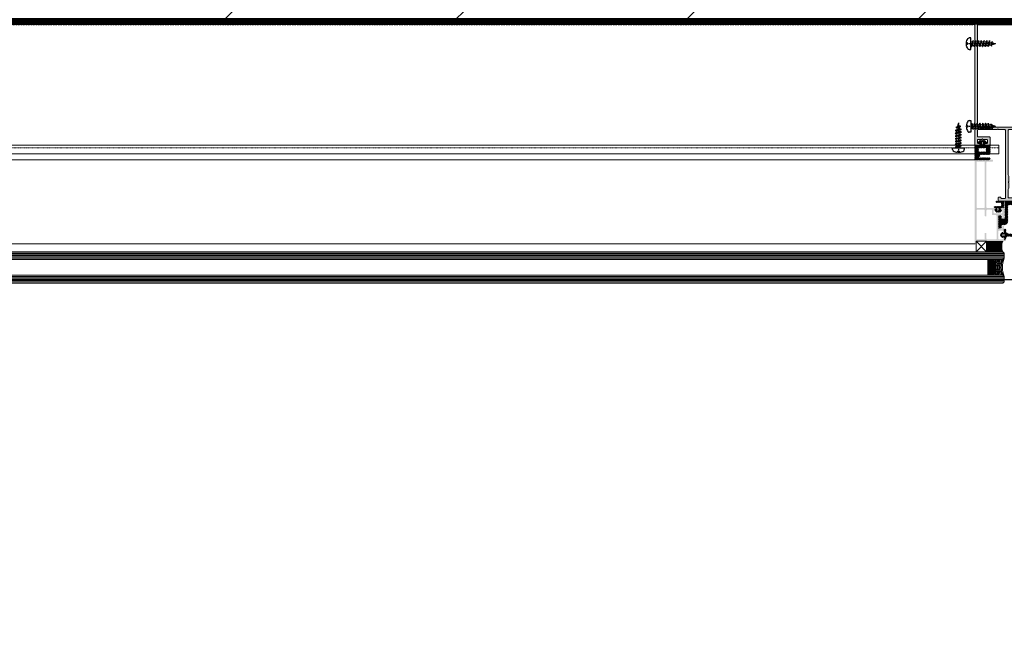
# Model space of a CAD drawing. Header units: millimetres. Extents: x -158258 to 126254, y -16359 to 60195.
# Tile 52 of 173: x -134592 to -133838, y 10223 to 10699. Entities that reach past the tile are written whole.
import ezdxf
from ezdxf.xclip import XClip

# ---------------------------------------------------------------- set-up
doc = ezdxf.new("R2010")
doc.units = ezdxf.units.MM
doc.header["$LTSCALE"] = 0.1
doc.header["$MEASUREMENT"] = 0
doc.header["$XCLIPFRAME"] = 0
doc.linetypes.add('CENTER', pattern=[2, 1.25, -0.25, 0.25, -0.25])
doc.linetypes.add('HIDDEN', pattern=[0.375, 0.25, -0.125])
for name, color, linetype, lineweight in [('01. Aluminium (Main Structure)', 6, 'Continuous', 5), ('3_Hatch', 8, 'Continuous', 0), ('4. Glass', 140, 'Continuous', 15), ('ETECHNO-HVAC-TEXT', 7, 'Continuous', 30), ('S2-flooring plan', 6, 'Continuous', 5)]:
    doc.layers.add(name, color=color, linetype=linetype, lineweight=lineweight)
doc.layers.add('AREA LINE', color=3, linetype='Continuous', plot=False)
for name, color, linetype in [('CENTER LINE', 8, 'CENTER'), ('HARDWARES', 7, 'Continuous'), ('HVAC Existing', 8, 'Continuous')]:
    doc.layers.add(name, color=color, linetype=linetype)
doc.styles.add('ROMANS', font='romans.shx')
pattern_1 = [(45, (-26191.7542, -14950.54475), (-0.441941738, 0.441941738), []), (135, (-26191.7542, -14950.54475), (-0.441941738, -0.441941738), [])]

# ---------------------------------------------------------------- blocks, each defined once
blk = doc.blocks.new('A$C23054C9A')
at = {"layer": '3_Hatch'}
h = blk.add_hatch(color=256, dxfattribs=at)
h.dxf.hatch_style = 1
h.paths.add_polyline_path([(10.36, 60.53), (10.36, 25.99), (10.33, 25.83), (10.22, 25.65), (10.03, 25.54), (9.85, 25.52), (4.65, 25.52), (4.45, 25.54), (4.29, 25.65), (4.2, 25.83), (4.16, 25.99), (4.16, 60.53), (4.2, 60.71), (4.29, 60.87), (4.45, 60.98), (4.65, 61.02), (9.85, 61.02), (10.03, 60.98), (10.22, 60.87), (10.33, 60.71)], flags=16)
h.paths.add_polyline_path([(4.16, 5.89), (4.11, 6.09), (4, 6.26), (3.85, 6.37), (3.65, 6.4), (3.25, 6.4), (3.06, 6.37), (2.9, 6.26), (2.79, 6.09), (2.75, 5.89), (2.75, 1.9), (2.7, 1.7), (2.59, 1.54), (2.44, 1.43), (2.24, 1.41), (-4.45, 1.41), (-4.64, 1.43), (-4.8, 1.54), (-4.91, 1.7), (-4.95, 1.9), (-4.95, 19.5), (-4.91, 19.7), (-4.8, 19.85), (-4.64, 19.96), (-4.45, 20.01), (-1.89, 20.01), (-1.71, 20.05), (-1.55, 20.16), (-1.44, 20.32), (-1.4, 20.5), (-1.4, 23.6), (-1.38, 23.8), (-1.27, 23.96), (-1.09, 24.07), (-0.89, 24.11), (2.24, 24.11), (2.44, 24.07), (2.59, 23.96), (2.7, 23.8), (2.75, 23.6), (2.75, 19.61), (2.79, 19.41), (2.9, 19.26), (3.06, 19.15), (3.25, 19.12), (3.65, 19.12), (3.85, 19.15), (4, 19.26), (4.11, 19.41), (4.16, 19.61), (4.16, 23.6), (4.2, 23.8), (4.29, 23.96), (4.45, 24.07), (4.65, 24.11), (9.85, 24.11), (10.03, 24.07), (10.22, 23.96), (10.33, 23.8), (10.36, 23.6), (10.36, 1.9), (10.33, 1.7), (10.22, 1.54), (10.03, 1.43), (9.85, 1.41), (4.65, 1.41), (4.45, 1.43), (4.29, 1.54), (4.2, 1.7), (4.16, 1.9)], flags=16)
h.paths.add_polyline_path([(-6.05, 4.54), (-6.36, 4.23), (-6.36, 1.9), (-6.39, 1.7), (-6.5, 1.54), (-6.67, 1.43), (-6.87, 1.41), (-9.25, 1.41), (-9.45, 1.43), (-9.59, 1.54), (-9.7, 1.7), (-9.76, 1.9), (-9.76, 2.51), (-9.8, 2.69), (-9.91, 2.85), (-10.07, 2.96), (-10.25, 3), (-10.45, 2.96), (-10.62, 2.85), (-10.73, 2.69), (-10.76, 2.51), (-10.76, 0.49), (-10.73, 0.31), (-10.62, 0.15), (-10.45, 0.04), (-10.25, 0), (10.25, 0), (10.45, -0.05), (10.6, -0.16), (10.71, -0.31), (10.76, -0.51), (10.76, -1.52), (10.8, -1.7), (10.89, -1.87), (11.06, -1.98), (11.26, -1.99), (11.44, -1.98), (11.61, -1.87), (11.72, -1.7), (11.75, -1.52), (11.75, 61.92), (11.72, 62.12), (11.61, 62.28), (11.44, 62.39), (11.26, 62.41), (-1.75, 62.41), (-1.95, 62.39), (-2.09, 62.28), (-2.2, 62.12), (-2.26, 61.92), (-2.26, 61.52), (-2.2, 61.35), (-2.09, 61.17), (-1.95, 61.06), (-1.75, 61.02), (2.24, 61.02), (2.44, 60.98), (2.59, 60.87), (2.7, 60.71), (2.75, 60.53), (2.75, 25.99), (2.7, 25.83), (2.59, 25.65), (2.44, 25.54), (2.24, 25.52), (-3.83, 25.52), (-4, 25.48), (-4.09, 25.43), (-4.18, 25.37), (-4.23, 25.3), (-4.29, 25.22), (-4.31, 25.13), (-4.33, 25.06), (-4.33, 24.97), (-4.31, 24.88), (-4.29, 24.79), (-4.23, 24.71), (-4.18, 24.64), (-4.09, 24.58), (-4, 24.55), (-3.89, 24.51), (-3.3, 24.51), (-3.1, 24.46), (-2.95, 24.35), (-2.85, 24.2), (-2.81, 24), (-2.81, 21.91), (-2.85, 21.71), (-2.95, 21.55), (-3.1, 21.44), (-3.3, 21.4), (-8.86, 21.4), (-9.05, 21.44), (-9.21, 21.55), (-9.32, 21.71), (-9.36, 21.91), (-9.36, 24), (-9.32, 24.2), (-9.21, 24.35), (-9.05, 24.46), (-8.86, 24.51), (-8.33, 24.51), (-8.13, 24.55), (-7.98, 24.66), (-7.87, 24.8), (-7.82, 25.01), (-7.87, 25.21), (-7.98, 25.35), (-8.13, 25.46), (-8.33, 25.52), (-10.25, 25.52), (-10.45, 25.46), (-10.62, 25.35), (-10.73, 25.21), (-10.76, 25.01), (-10.76, 17.91), (-10.73, 17.71), (-10.62, 17.54), (-10.45, 17.43), (-10.25, 17.4), (-9.87, 17.4), (-9.67, 17.43), (-9.49, 17.54), (-9.41, 17.71), (-9.36, 17.91), (-9.36, 19.5), (-9.32, 19.7), (-9.21, 19.85), (-9.05, 19.96), (-8.86, 20.01), (-6.87, 20.01), (-6.67, 19.96), (-6.5, 19.85), (-6.39, 19.7), (-6.36, 19.5), (-6.36, 10.24), (-6.39, 10.06), (-6.5, 9.9), (-6.67, 9.79), (-6.87, 9.73), (-8.86, 9.73), (-9.05, 9.79), (-9.21, 9.9), (-9.32, 10.06), (-9.36, 10.24), (-9.36, 11.3), (-9.41, 11.49), (-9.49, 11.65), (-9.67, 11.76), (-9.87, 11.8), (-10.25, 11.8), (-10.45, 11.76), (-10.62, 11.65), (-10.73, 11.49), (-10.76, 11.3), (-10.76, 6.99), (-10.75, 6.86), (-10.71, 6.77), (-10.65, 6.69), (-10.6, 6.64), (-10.55, 6.59), (-10.47, 6.55), (-10.4, 6.51), (-10.33, 6.49), (-10.25, 6.49), (-10.16, 6.49), (-10.09, 6.53), (-10.01, 6.57), (-9.94, 6.6), (-9.89, 6.68), (-9.83, 6.75), (-9.76, 6.99), (-9.76, 7.59), (-9.7, 7.79), (-9.59, 7.96), (-9.45, 8.07), (-9.25, 8.09), (-6.87, 8.09), (-6.67, 8.07), (-6.5, 7.96), (-6.39, 7.79), (-6.36, 7.59), (-6.36, 5.27), (-6.05, 4.96), (-5.95, 4.83), (-5.95, 4.66)])
blk = doc.blocks.new('A$C768C5112')
at = {"layer": '3_Hatch'}
h = blk.add_hatch(color=256, dxfattribs=at)
h.dxf.hatch_style = 1
h.paths.add_polyline_path([(-4.22, -41.99), (-3.91, -41.67), (-3.91, -37.71), (-4.5, -36.68), (-4.5, -2.49), (-4.46, -2.3), (-4.35, -2.14), (-4.21, -2.03), (-4, -1.99), (4, -1.99), (4.19, -2.03), (4.35, -2.14), (4.46, -2.3), (4.52, -2.49), (4.52, -36.68), (3.89, -37.71), (3.89, -41.67), (4.21, -41.99), (4.3, -42.13), (4.3, -42.28), (4.21, -42.42), (3.89, -42.72), (3.89, -46.68), (4.52, -47.71), (4.52, -53.71), (4.46, -53.89), (4.35, -54.05), (4.19, -54.16), (4, -54.2), (-4, -54.2), (-4.21, -54.16), (-4.35, -54.05), (-4.46, -53.89), (-4.5, -53.71), (-4.5, -47.71), (-3.91, -46.68), (-3.91, -42.72), (-4.22, -42.42), (-4.28, -42.28), (-4.28, -42.13)], flags=16)
h.paths.add_polyline_path([(10.04, -54.02), (9.98, -54.2), (9.97, -54.38), (9.86, -54.55), (9.69, -54.66), (9.51, -54.69), (7, -54.69), (6.82, -54.66), (6.64, -54.55), (6.53, -54.38), (6.51, -54.2), (6.51, -2.49), (6.53, -2.3), (6.64, -2.14), (6.82, -2.03), (7, -1.99), (11.89, -1.99), (12.18, -1.68), (12.33, -1.59), (12.47, -1.59), (12.6, -1.68), (12.93, -1.99), (27.5, -1.99), (27.69, -2.03), (27.87, -2.14), (27.96, -2.3), (28, -2.49), (28, -6.99), (27.96, -7.19), (27.87, -7.35), (27.69, -7.46), (27.5, -7.5), (18.82, -7.5), (18.62, -7.53), (18.45, -7.64), (18.34, -7.81), (18.3, -8.01), (18.3, -13.48), (18.34, -13.68), (18.45, -13.86), (18.62, -13.95), (18.82, -13.99), (21.8, -13.99), (22, -13.95), (22.16, -13.86), (22.27, -13.68), (22.29, -13.48), (22.29, -13), (22.27, -12.8), (22.16, -12.65), (22, -12.54), (21.8, -12.49), (20.81, -12.49), (20.61, -12.45), (20.46, -12.34), (20.35, -12.2), (20.3, -12), (20.3, -10), (20.35, -9.8), (20.46, -9.66), (20.61, -9.55), (20.81, -9.49), (23.64, -9.49), (23.94, -9.18), (24.08, -9.11), (24.23, -9.11), (24.36, -9.18), (24.69, -9.49), (27.5, -9.49), (27.69, -9.55), (27.87, -9.66), (27.96, -9.8), (28, -10), (28, -12), (27.96, -12.2), (27.87, -12.34), (27.69, -12.45), (27.5, -12.49), (26.52, -12.49), (26.31, -12.54), (26.17, -12.65), (26.06, -12.8), (26, -13), (26, -13.48), (26.06, -13.68), (26.17, -13.86), (26.31, -13.95), (26.52, -13.99), (29.51, -13.99), (29.7, -13.95), (29.86, -13.86), (29.97, -13.68), (29.99, -13.48), (29.97, 81), (29.86, 81.19), (29.78, 81.24), (29.7, 81.3), (29.61, 81.31), (29.51, 81.32), (-29.51, 81.32), (-29.71, 81.3), (-29.86, 81.19), (-29.97, 81), (-30.01, 80.84), (-30.01, -13.48), (-29.97, -13.68), (-29.86, -13.86), (-29.71, -13.95), (-29.51, -13.99), (-26.5, -13.99), (-26.31, -13.95), (-26.15, -13.86), (-26.04, -13.68), (-26, -13.48), (-26, -13), (-26.04, -12.8), (-26.15, -12.65), (-26.31, -12.54), (-26.5, -12.49), (-27.52, -12.49), (-27.69, -12.45), (-27.87, -12.34), (-27.98, -12.2), (-28.01, -12), (-28.01, -10), (-27.98, -9.8), (-27.87, -9.66), (-27.69, -9.55), (-27.52, -9.49), (-24.69, -9.49), (-24.37, -9.18), (-24.25, -9.11), (-24.06, -9.11), (-23.94, -9.18), (-23.63, -9.49), (-20.81, -9.49), (-20.61, -9.55), (-20.44, -9.66), (-20.33, -9.8), (-20.3, -10), (-20.3, -12), (-20.33, -12.2), (-20.44, -12.34), (-20.61, -12.45), (-20.81, -12.49), (-21.82, -12.49), (-22.02, -12.54), (-22.16, -12.65), (-22.27, -12.8), (-22.31, -13), (-22.31, -13.48), (-22.27, -13.68), (-22.16, -13.86), (-22.02, -13.95), (-21.82, -13.99), (-18.8, -13.99), (-18.61, -13.95), (-18.45, -13.86), (-18.34, -13.68), (-18.3, -13.48), (-18.3, -8.01), (-18.34, -7.81), (-18.45, -7.64), (-18.61, -7.53), (-18.8, -7.5), (-27.52, -7.5), (-27.69, -7.46), (-27.87, -7.35), (-27.98, -7.19), (-28.01, -6.99), (-28.01, -2.49), (-27.98, -2.3), (-27.87, -2.14), (-27.69, -2.03), (-27.52, -1.99), (-12.93, -1.99), (-12.62, -1.68), (-12.49, -1.59), (-12.34, -1.59), (-12.18, -1.68), (-11.87, -1.99), (-7, -1.99), (-6.8, -2.03), (-6.66, -2.14), (-6.55, -2.3), (-6.51, -2.49), (-6.51, -54.2), (-6.55, -54.38), (-6.66, -54.55), (-6.8, -54.66), (-7, -54.69), (-9.51, -54.69), (-9.71, -54.66), (-9.86, -54.55), (-9.97, -54.38), (-10, -54.2), (-10.04, -54.02), (-10.15, -53.83), (-10.31, -53.72), (-10.5, -53.71), (-11.5, -53.71), (-11.7, -53.72), (-11.85, -53.83), (-11.96, -54.02), (-12.01, -54.2), (-12.01, -56.21), (-11.96, -56.4), (-11.85, -56.56), (-11.7, -56.67), (-11.5, -56.69), (-0.53, -56.69), (-0.2, -56.4), (-0.07, -56.32), (0.07, -56.32), (0.22, -56.4), (0.51, -56.69), (11.5, -56.69), (11.69, -56.67), (11.85, -56.56), (11.96, -56.4), (12.01, -56.21), (12.01, -54.2), (11.96, -54.02), (11.85, -53.83), (11.69, -53.72), (11.5, -53.71), (10.5, -53.71), (10.3, -53.72), (10.15, -53.83)])
h.paths.add_polyline_path([(28, 77.82), (27.96, 78.01), (27.87, 78.19), (27.69, 78.3), (27.5, 78.33), (-27.52, 78.33), (-27.69, 78.3), (-27.87, 78.19), (-27.98, 78.01), (-28.01, 77.82), (-28.01, 0.51), (-27.98, 0.31), (-27.87, 0.16), (-27.69, 0.05), (-27.52, 0), (27.5, 0), (27.69, 0.05), (27.87, 0.16), (27.96, 0.31), (28, 0.51)], flags=16)
at = {"layer": '01. Aluminium (Main Structure)', "linetype": 'ByBlock'}
for p, q in [((-30.01, 80.84), (-29.97, 81)), ((-30.01, -13.48), (-30.01, 80.84)), ((-29.97, 81), (-29.86, 81.19)), ((-29.86, 81.19), (-29.71, 81.3)), ((-29.71, 81.3), (-29.51, 81.32)), ((-29.51, 81.32), (29.51, 81.32)), ((-28.01, 77.82), (-27.98, 78.01)), ((-28.01, 0.51), (-28.01, 77.82)), ((-27.98, 78.01), (-27.87, 78.19)), ((-27.87, 78.19), (-27.69, 78.3)), ((-27.69, 78.3), (-27.52, 78.33)), ((-27.52, 78.33), (27.5, 78.33)), ((27.5, 78.33), (27.69, 78.3)), ((27.69, 78.3), (27.87, 78.19)), ((27.87, 78.19), (27.96, 78.01)), ((27.96, 78.01), (28, 77.82)), ((28, 77.82), (28, 0.51)), ((29.51, 81.32), (29.7, 81.3)), ((29.7, 81.3), (29.86, 81.19)), ((29.86, 81.19), (29.97, 81)), ((29.97, 81), (29.99, 80.84)), ((29.99, 80.84), (29.99, -13.48)), ((-27.98, 0.31), (-28.01, 0.51)), ((-27.87, 0.16), (-27.98, 0.31)), ((-27.69, 0.05), (-27.87, 0.16)), ((-27.52, 0), (-27.69, 0.05)), ((27.5, 0), (-27.52, 0)), ((27.69, 0.05), (27.5, 0)), ((27.87, 0.16), (27.69, 0.05)), ((27.96, 0.31), (27.87, 0.16)), ((28, 0.51), (27.96, 0.31)), ((-28.01, -2.49), (-27.98, -2.3)), ((-28.01, -6.99), (-28.01, -2.49)), ((-27.98, -7.19), (-28.01, -6.99)), ((-27.98, -2.3), (-27.87, -2.14)), ((-27.87, -7.35), (-27.98, -7.19)), ((-27.87, -2.14), (-27.69, -2.03)), ((-27.69, -7.46), (-27.87, -7.35)), ((-27.69, -2.03), (-27.52, -1.99)), ((-27.52, -7.5), (-27.69, -7.46)), ((-27.52, -1.99), (-12.93, -1.99)), ((-18.8, -7.5), (-27.52, -7.5)), ((-18.8, -7.5), (-18.61, -7.53)), ((-18.61, -7.53), (-18.45, -7.64)), ((-12.93, -1.99), (-12.62, -1.68)), ((-12.62, -1.68), (-12.49, -1.59)), ((-12.49, -1.59), (-12.34, -1.59)), ((-12.34, -1.59), (-12.18, -1.68)), ((-12.18, -1.68), (-11.87, -1.99)), ((-11.87, -1.99), (-7, -1.99)), ((-7, -1.99), (-6.8, -2.03)), ((-6.8, -2.03), (-6.66, -2.14)), ((-6.66, -2.14), (-6.55, -2.3)), ((-6.55, -2.3), (-6.51, -2.49)), ((-6.51, -2.49), (-6.51, -54.2)), ((-4.5, -2.49), (-4.46, -2.3)), ((-4.5, -36.68), (-4.5, -2.49)), ((-4.46, -2.3), (-4.35, -2.14)), ((-4.35, -2.14), (-4.21, -2.03)), ((-4.21, -2.03), (-4, -1.99)), ((-4, -1.99), (4, -1.99)), ((4, -1.99), (4.19, -2.03)), ((4.19, -2.03), (4.35, -2.14)), ((4.35, -2.14), (4.46, -2.3)), ((4.46, -2.3), (4.52, -2.49)), ((4.52, -2.49), (4.52, -36.68)), ((6.51, -2.49), (6.53, -2.3)), ((6.51, -54.2), (6.51, -2.49)), ((6.53, -2.3), (6.64, -2.14)), ((6.64, -2.14), (6.82, -2.03)), ((6.82, -2.03), (7, -1.99)), ((7, -1.99), (11.89, -1.99)), ((11.89, -1.99), (12.18, -1.68)), ((12.18, -1.68), (12.33, -1.59)), ((12.33, -1.59), (12.47, -1.59)), ((12.47, -1.59), (12.6, -1.68)), ((12.6, -1.68), (12.93, -1.99)), ((12.93, -1.99), (27.5, -1.99)), ((18.45, -7.64), (18.62, -7.53)), ((18.62, -7.53), (18.82, -7.5)), ((27.5, -7.5), (18.82, -7.5)), ((27.5, -1.99), (27.69, -2.03)), ((27.69, -7.46), (27.5, -7.5)), ((27.69, -2.03), (27.87, -2.14)), ((27.87, -7.35), (27.69, -7.46)), ((27.87, -2.14), (27.96, -2.3)), ((27.96, -7.19), (27.87, -7.35)), ((27.96, -2.3), (28, -2.49)), ((28, -6.99), (27.96, -7.19)), ((28, -2.49), (28, -6.99)), ((-29.97, -13.68), (-30.01, -13.48)), ((-29.86, -13.86), (-29.97, -13.68)), ((-29.71, -13.95), (-29.86, -13.86)), ((-29.51, -13.99), (-29.71, -13.95)), ((-26.5, -13.99), (-29.51, -13.99)), ((-28.01, -10), (-27.98, -9.8)), ((-28.01, -12), (-28.01, -10)), ((-27.98, -12.2), (-28.01, -12)), ((-27.98, -9.8), (-27.87, -9.66)), ((-27.87, -12.34), (-27.98, -12.2)), ((-27.87, -9.66), (-27.69, -9.55)), ((-27.69, -12.45), (-27.87, -12.34)), ((-27.69, -9.55), (-27.52, -9.49)), ((-27.52, -12.49), (-27.69, -12.45)), ((-27.52, -9.49), (-24.69, -9.49)), ((-26.5, -12.49), (-27.52, -12.49)), ((-26.5, -12.49), (-26.31, -12.54)), ((-26.31, -13.95), (-26.5, -13.99)), ((-26.31, -12.54), (-26.15, -12.65)), ((-26.15, -13.86), (-26.31, -13.95)), ((-26.15, -12.65), (-26.04, -12.8)), ((-26.04, -13.68), (-26.15, -13.86)), ((-26.04, -12.8), (-26, -13)), ((-26, -13.48), (-26.04, -13.68)), ((-26, -13), (-26, -13.48)), ((-24.69, -9.49), (-24.37, -9.18)), ((-24.37, -9.18), (-24.25, -9.11)), ((-24.25, -9.11), (-24.06, -9.11)), ((-24.06, -9.11), (-23.94, -9.18)), ((-23.94, -9.18), (-23.63, -9.49)), ((-23.63, -9.49), (-20.81, -9.49)), ((-22.31, -13), (-22.27, -12.8)), ((-22.31, -13), (-22.31, -13.48)), ((-22.27, -13.68), (-22.31, -13.48)), ((-22.27, -12.8), (-22.16, -12.65)), ((-22.16, -13.86), (-22.27, -13.68)), ((-22.16, -12.65), (-22.02, -12.54)), ((-22.02, -13.95), (-22.16, -13.86)), ((-22.02, -12.54), (-21.82, -12.49)), ((-21.82, -13.99), (-22.02, -13.95)), ((-20.81, -12.49), (-21.82, -12.49)), ((-18.8, -13.99), (-21.82, -13.99)), ((-20.81, -9.49), (-20.61, -9.55)), ((-20.61, -12.45), (-20.81, -12.49)), ((-20.61, -9.55), (-20.44, -9.66)), ((-20.44, -12.34), (-20.61, -12.45)), ((-20.44, -9.66), (-20.33, -9.8)), ((-20.33, -12.2), (-20.44, -12.34)), ((-20.33, -9.8), (-20.3, -10)), ((-20.3, -12), (-20.33, -12.2)), ((-20.3, -10), (-20.3, -12)), ((-18.61, -13.95), (-18.8, -13.99)), ((-18.45, -13.86), (-18.61, -13.95)), ((-18.45, -7.64), (-18.34, -7.81)), ((-18.34, -13.68), (-18.45, -13.86)), ((-18.34, -7.81), (-18.3, -8.01)), ((-18.3, -13.48), (-18.34, -13.68)), ((-18.3, -8.01), (-18.3, -13.48)), ((18.3, -8.01), (18.34, -7.81)), ((18.3, -8.01), (18.3, -13.48)), ((18.34, -13.68), (18.3, -13.48)), ((18.34, -7.81), (18.45, -7.64)), ((18.45, -13.86), (18.34, -13.68)), ((18.62, -13.95), (18.45, -13.86)), ((18.82, -13.99), (18.62, -13.95)), ((18.82, -13.99), (21.8, -13.99)), ((20.3, -10), (20.35, -9.8)), ((20.3, -12), (20.3, -10)), ((20.35, -12.2), (20.3, -12)), ((20.35, -9.8), (20.46, -9.66)), ((20.46, -12.34), (20.35, -12.2)), ((20.46, -9.66), (20.61, -9.55)), ((20.61, -12.45), (20.46, -12.34)), ((20.61, -9.55), (20.81, -9.49)), ((20.81, -12.49), (20.61, -12.45)), ((20.81, -9.49), (23.64, -9.49)), ((21.8, -12.49), (20.81, -12.49)), ((21.8, -12.49), (22, -12.54)), ((22, -13.95), (21.8, -13.99)), ((22, -12.54), (22.16, -12.65)), ((22.16, -13.86), (22, -13.95)), ((22.16, -12.65), (22.27, -12.8)), ((22.27, -13.68), (22.16, -13.86)), ((22.27, -12.8), (22.29, -13)), ((22.29, -13.48), (22.27, -13.68)), ((22.29, -13), (22.29, -13.48)), ((23.64, -9.49), (23.94, -9.18)), ((23.94, -9.18), (24.08, -9.11)), ((24.08, -9.11), (24.23, -9.11)), ((24.23, -9.11), (24.36, -9.18)), ((24.36, -9.18), (24.69, -9.49)), ((24.69, -9.49), (27.5, -9.49)), ((26, -13), (26.06, -12.8)), ((26, -13), (26, -13.48)), ((26.06, -13.68), (26, -13.48)), ((26.06, -12.8), (26.17, -12.65)), ((26.17, -13.86), (26.06, -13.68)), ((26.17, -12.65), (26.31, -12.54)), ((26.31, -13.95), (26.17, -13.86)), ((26.31, -12.54), (26.52, -12.49)), ((26.52, -13.99), (26.31, -13.95)), ((27.5, -12.49), (26.52, -12.49)), ((26.52, -13.99), (29.51, -13.99)), ((27.5, -9.49), (27.69, -9.55)), ((27.69, -12.45), (27.5, -12.49)), ((27.69, -9.55), (27.87, -9.66)), ((27.87, -12.34), (27.69, -12.45)), ((27.87, -9.66), (27.96, -9.8)), ((27.96, -12.2), (27.87, -12.34)), ((27.96, -9.8), (28, -10)), ((28, -12), (27.96, -12.2)), ((28, -10), (28, -12)), ((29.7, -13.95), (29.51, -13.99)), ((29.86, -13.86), (29.7, -13.95)), ((29.97, -13.68), (29.86, -13.86)), ((29.99, -13.48), (29.97, -13.68)), ((-3.91, -37.71), (-4.5, -36.68)), ((4.52, -36.68), (3.89, -37.71)), ((-4.28, -42.13), (-4.22, -41.99)), ((-4.28, -42.28), (-4.28, -42.13)), ((-4.22, -42.42), (-4.28, -42.28)), ((-4.22, -41.99), (-3.91, -41.67)), ((-3.91, -42.72), (-4.22, -42.42)), ((-3.91, -41.67), (-3.91, -37.71)), ((-3.91, -46.68), (-3.91, -42.72)), ((3.89, -37.71), (3.89, -41.67)), ((3.89, -41.67), (4.21, -41.99)), ((4.21, -42.42), (3.89, -42.72)), ((3.89, -42.72), (3.89, -46.68)), ((4.21, -41.99), (4.3, -42.13)), ((4.3, -42.28), (4.21, -42.42)), ((4.3, -42.13), (4.3, -42.28)), ((-4.5, -47.71), (-3.91, -46.68)), ((-4.5, -53.71), (-4.5, -47.71)), ((3.89, -46.68), (4.52, -47.71)), ((4.52, -47.71), (4.52, -53.71)), ((-12.01, -54.2), (-11.96, -54.02)), ((-12.01, -56.21), (-12.01, -54.2)), ((-11.96, -56.4), (-12.01, -56.21)), ((-11.96, -54.02), (-11.85, -53.83)), ((-11.85, -56.56), (-11.96, -56.4)), ((-11.85, -53.83), (-11.7, -53.72)), ((-11.7, -56.67), (-11.85, -56.56)), ((-11.7, -53.72), (-11.5, -53.71)), ((-11.5, -56.69), (-11.7, -56.67)), ((-11.5, -53.71), (-10.5, -53.71)), ((-11.5, -56.69), (-0.53, -56.69)), ((-10.5, -53.71), (-10.31, -53.72)), ((-10.31, -53.72), (-10.15, -53.83)), ((-10.15, -53.83), (-10.04, -54.02)), ((-10.04, -54.02), (-10, -54.2)), ((-9.97, -54.38), (-10, -54.2)), ((-9.86, -54.55), (-9.97, -54.38)), ((-9.71, -54.66), (-9.86, -54.55)), ((-9.51, -54.69), (-9.71, -54.66)), ((-7, -54.69), (-9.51, -54.69)), ((-6.8, -54.66), (-7, -54.69)), ((-6.66, -54.55), (-6.8, -54.66)), ((-6.55, -54.38), (-6.66, -54.55)), ((-6.51, -54.2), (-6.55, -54.38)), ((-4.46, -53.89), (-4.5, -53.71)), ((-4.35, -54.05), (-4.46, -53.89)), ((-4.21, -54.16), (-4.35, -54.05)), ((-4, -54.2), (-4.21, -54.16)), ((4, -54.2), (-4, -54.2)), ((-0.53, -56.69), (-0.2, -56.4)), ((-0.2, -56.4), (-0.07, -56.32)), ((-0.07, -56.32), (0.07, -56.32)), ((0.07, -56.32), (0.22, -56.4)), ((0.22, -56.4), (0.51, -56.69)), ((0.51, -56.69), (11.5, -56.69)), ((4.19, -54.16), (4, -54.2)), ((4.35, -54.05), (4.19, -54.16)), ((4.46, -53.89), (4.35, -54.05)), ((4.52, -53.71), (4.46, -53.89)), ((6.53, -54.38), (6.51, -54.2)), ((6.64, -54.55), (6.53, -54.38)), ((6.82, -54.66), (6.64, -54.55)), ((7, -54.69), (6.82, -54.66)), ((9.51, -54.69), (7, -54.69)), ((9.69, -54.66), (9.51, -54.69)), ((9.86, -54.55), (9.69, -54.66)), ((9.97, -54.38), (9.86, -54.55)), ((9.98, -54.2), (9.97, -54.38)), ((9.98, -54.2), (10.04, -54.02)), ((10.04, -54.02), (10.15, -53.83)), ((10.15, -53.83), (10.3, -53.72)), ((10.3, -53.72), (10.5, -53.71)), ((10.5, -53.71), (11.5, -53.71)), ((11.5, -53.71), (11.69, -53.72)), ((11.69, -56.67), (11.5, -56.69)), ((11.69, -53.72), (11.85, -53.83)), ((11.85, -56.56), (11.69, -56.67)), ((11.85, -53.83), (11.96, -54.02)), ((11.96, -56.4), (11.85, -56.56)), ((11.96, -54.02), (12.01, -54.2)), ((12.01, -56.21), (11.96, -56.4)), ((12.01, -54.2), (12.01, -56.21))]:
    blk.add_line(p, q, dxfattribs=at)
blk = doc.blocks.new('A$C096C0FB7')
at = {"layer": '3_Hatch'}
h = blk.add_hatch(dxfattribs=at)
h.set_pattern_fill('ANSI31', color=256, scale=5)
h.set_pattern_definition([(45, (-26191.7542, -15010.3187), (-0.441941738, 0.441941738), [])])
h.paths.add_polyline_path([(9.48, -15.45), (9.5, -15.6), (9.5, -17.32), (9.51, -17.47), (9.6, -17.58), (9.73, -17.67), (9.9, -17.7), (11.49, -17.7), (11.65, -17.67), (11.78, -17.58), (11.87, -17.47), (11.89, -17.32), (11.89, -8.49), (11.87, -8.34), (11.78, -8.21), (11.65, -8.12), (11.49, -8.1), (9.9, -8.1), (9.73, -8.12), (9.6, -8.21), (9.51, -8.34), (9.5, -8.49), (9.5, -10.21), (9.48, -10.35), (9.39, -10.5), (9.26, -10.57), (9.11, -10.61), (7.39, -10.61), (7.25, -10.57), (7.1, -10.5), (7.03, -10.35), (6.99, -10.21), (6.99, 2.61), (6.97, 2.76), (6.88, 2.89), (6.75, 2.98), (6.61, 3), (-6.87, 3), (-7.02, 2.98), (-7.15, 2.89), (-7.22, 2.76), (-7.26, 2.61), (-7.26, 0.42), (-7.22, 0.26), (-7.15, 0.13), (-7.02, 0.04), (-6.87, 0), (4.3, 0), (4.45, -0.02), (4.58, -0.11), (4.67, -0.24), (4.69, -0.4), (4.69, -12.71), (4.7, -12.84), (4.72, -13.09), (4.78, -13.33), (4.85, -13.57), (4.94, -13.79), (5.05, -14.01), (5.2, -14.19), (5.34, -14.39), (5.51, -14.56), (5.69, -14.7), (5.89, -14.85), (6.11, -14.96), (6.33, -15.05), (6.57, -15.12), (6.81, -15.18), (7.06, -15.2), (7.19, -15.2), (9.11, -15.2), (9.26, -15.23), (9.39, -15.31)])
blk = doc.blocks.new('*U1030')
at = {"layer": 'CENTER LINE', "linetype": 'CENTER'}
blk.add_line((0, -19.12), (0, 3.77), dxfattribs=at)
at = {"layer": 'HARDWARES', "linetype": 'Continuous'}
for p, q in [((-4.49, 0), (-4.49, 1.15)), ((4.49, 0), (-4.49, 0)), ((-0.66, 2.61), (-0.66, 3.27)), ((0.66, 2.61), (-0.66, 2.61)), ((0.66, 2.61), (0.66, 3.27)), ((4.49, 1.15), (4.49, 0))]:
    blk.add_line(p, q, dxfattribs=at)
at = {"layer": 'HARDWARES'}
for p, q in [((4.49, 0), (-4.49, 0)), ((4.49, 0.82), (4.49, 0))]:
    blk.add_line(p, q, dxfattribs=at)
at = {"layer": 'HARDWARES', "linetype": 'HIDDEN'}
for p, q in [((1.44, 0), (1.44, -0.31)), ((-1.44, -2.05), (-1.44, -3.46)), ((-1.44, -4.16), (-1.44, -5.56)), ((-1.44, -6.26), (-1.44, -7.66)), ((1.44, -1), (1.44, -2.41)), ((1.44, -3.11), (1.44, -4.51)), ((1.44, -5.21), (1.44, -6.61)), ((1.44, -7.31), (1.44, -8.72)), ((-1.44, -8.36), (-1.44, -9.76)), ((-1.44, -10.46), (-1.44, -11.87)), ((1.44, -9.41), (1.44, -10.82)), ((1.08, -15.31), (-1.81, -16.37)), ((1.99, -15.65), (-1.81, -16.37)), ((-1.81, -16.37), (-0.9, -16.7)), ((-0.9, -16.7), (1.99, -15.65)), ((1.08, -15.31), (1.99, -15.65))]:
    blk.add_line(p, q, dxfattribs=at)
for points in [[(-1.44, 0), (-1.44, -1.35)], [(2.4, -0.66), (1.44, -0.31), (-2.4, -1.7), (2.4, -0.66), (-1.44, -2.05), (-2.4, -1.7)], [(2.4, -2.76), (1.44, -2.41), (-2.4, -3.81), (2.4, -2.76), (-1.44, -4.16), (-2.4, -3.81)], [(2.4, -4.86), (1.44, -4.51), (-2.4, -5.91), (2.4, -4.86), (-1.44, -6.26), (-2.4, -5.91)], [(2.4, -6.96), (1.44, -6.61), (-2.4, -8.01), (2.4, -6.96), (-1.44, -8.36), (-2.4, -8.01)], [(2.4, -9.07), (1.44, -8.72), (-2.4, -10.11), (2.4, -9.07), (-1.44, -10.46), (-2.4, -10.11)], [(2.4, -11.17), (1.44, -10.82), (-2.4, -12.22), (2.4, -11.17), (-1.44, -12.57), (-2.4, -12.22)], [(2.43, -13.28), (1.47, -12.93), (-2.37, -14.33), (2.43, -13.28), (-1.41, -14.68), (-2.37, -14.33)]]:
    blk.add_lwpolyline(points, dxfattribs=at)
at = {"layer": 'HARDWARES', "linetype": 'Continuous'}
for centre, radius, start, end in [((-3.12, 1.15), 1.37, 131.7376, 180), ((-0.71, -2.3), 5.57, 89.54072, 126.63378), ((0.71, -2.3), 5.57, 53.36621, 90.45928), ((3.12, 1.15), 1.37, 0, 48.26239)]:
    blk.add_arc(centre, radius, start, end, dxfattribs=at)
at = {"layer": 'HARDWARES', "linetype": 'HIDDEN'}
for centre, start, end in [((15.43, -11.8), 182.50801, 187.29262), ((15.35, -11.81), 189.57949, 194.56217), ((-15.35, -11.81), 347.96681, 353.68154), ((-15.26, -11.8), 356.09607, 1.05843), ((15.35, -11.81), 196.69313, 203.94348), ((-15.35, -11.81), 336.05652, 345.4243)]:
    blk.add_arc(centre, 16.79, start, end, dxfattribs=at)
blk = doc.blocks.new('*U1024')
at = {"layer": '3_Hatch'}
h = blk.add_hatch(dxfattribs=at)
h.set_pattern_fill('ANSI37', color=256, scale=5)
h.set_pattern_definition(pattern_1)
edge = h.paths.add_edge_path(flags=16)
edge.add_line((-27.03, 100.94), (-27.03, 102.99))
edge.add_arc((-26.53, 102.99), 0.5, 89.99999, 179.99999, ccw=False)
edge.add_line((-26.53, 103.49), (-21.85, 103.49))
edge.add_arc((-21.85, 102.99), 0.5, -0.00001, 89.99999, ccw=False)
edge.add_line((-21.35, 102.99), (-21.35, 100.94))
edge.add_arc((-21.85, 100.94), 0.5, 269.99999, 359.99999, ccw=False)
edge.add_line((-21.85, 100.44), (-26.53, 100.44))
edge.add_arc((-26.53, 100.94), 0.5, 179.99999, 269.99999, ccw=False)
edge = h.paths.add_edge_path(flags=16)
edge.add_line((-23.86, 106), (-24.46, 106))
edge.add_arc((-24.46, 106.2), 0.2, 180, 270, ccw=False)
edge.add_line((-24.66, 106.2), (-24.66, 108))
edge.add_arc((-24.46, 108), 0.2, 90, 180, ccw=False)
edge.add_line((-24.46, 108.2), (-23.86, 108.2))
edge.add_arc((-23.86, 108), 0.2, 0, 90, ccw=False)
edge.add_line((-23.66, 108), (-23.66, 106.2))
edge.add_arc((-23.86, 106.2), 0.2, 270, 360, ccw=False)
edge = h.paths.add_edge_path()
edge.add_line((-26.02, 109.07), (-27.45, 107.75))
edge.add_arc((-26.94, 107.54), 0.553, 157.05532, 290.87463)
edge.add_line((-26.74, 107.02), (-26.24, 107.02))
edge.add_arc((-26.21, 106.61), 0.41, -15.27482, 94.18426, ccw=False)
edge.add_line((-25.82, 106.5), (-25.82, 105.95))
edge.add_arc((-26.35, 105.99), 0.533, 284.20779, 355.4538, ccw=False)
edge.add_line((-26.22, 105.47), (-29.79, 105.47))
edge.add_arc((-29.78, 105.22), 0.25, 93.08892, 179.99999)
edge.add_line((-30.03, 105.22), (-30.03, 94.94))
edge.add_arc((-29.26, 95.19), 0.8, 197.77075, 256.14102)
edge.add_line((-29.46, 94.41), (-18.75, 94.41))
edge.add_arc((-19.13, 95.16), 0.841, 296.86488, 423.12273)
edge.add_line((-18.75, 95.91), (-26.98, 95.91))
edge.add_arc((-27.17, 96.07), 0.25, 89.99999, 319.3278, ccw=False)
edge.add_line((-27.17, 96.32), (-26.4, 96.81))
edge.add_arc((-26.67, 97.23), 0.5, 302.30299, 359.99998)
edge.add_line((-26.17, 97.23), (-26.17, 98.25))
edge.add_arc((-25.97, 98.25), 0.2, 89.99999, 179.98585, ccw=False)
edge.add_line((-25.97, 98.45), (-18.79, 98.45))
edge.add_arc((-18.79, 98.95), 0.5, 269.99999, 359.99999)
edge.add_line((-18.29, 98.95), (-18.29, 104.97))
edge.add_arc((-18.79, 104.97), 0.5, 359.99999, 449.99779)
edge.add_line((-18.79, 105.47), (-22.09, 105.47))
edge.add_arc((-21.96, 105.99), 0.533, 184.54618, 255.79219, ccw=False)
edge.add_line((-22.5, 105.95), (-22.5, 106.5))
edge.add_arc((-22.1, 106.61), 0.411, 86.15278, 194.87058, ccw=False)
edge.add_line((-22.07, 107.02), (-21.57, 107.02))
edge.add_arc((-21.37, 107.54), 0.553, 249.12535, 382.94466)
edge.add_line((-20.86, 107.75), (-22.29, 109.07))
edge.add_arc((-22.74, 108.4), 0.8, 55.90068, 89.99987)
edge.add_line((-22.74, 109.2), (-25.57, 109.2))
edge.add_arc((-25.57, 108.4), 0.8, 89.99999, 124.09928)
h = blk.add_hatch(dxfattribs=at)
h.set_pattern_fill('ANSI37', color=256, scale=5)
h.set_pattern_definition(pattern_1)
edge = h.paths.add_edge_path(flags=16)
edge.add_line((-12.61, 57.48), (-11.71, 57.48))
edge.add_arc((-11.71, 57.28), 0.2, 0, 89.9951, ccw=False)
edge.add_line((-11.51, 57.28), (-11.51, 55.49))
edge.add_arc((-11.71, 55.49), 0.2, 270, 359.99521, ccw=False)
edge.add_line((-11.71, 55.29), (-12.61, 55.29))
edge.add_arc((-12.61, 55.49), 0.2, 180, 269.99492, ccw=False)
edge.add_line((-12.81, 55.49), (-12.81, 57.28))
edge.add_arc((-12.61, 57.28), 0.2, 90, 179.995, ccw=False)
edge = h.paths.add_edge_path()
edge.add_line((-10.37, 57.52), (-8.02, 57.52))
edge.add_arc((-8.01, 57.91), 0.389, 269.46118, 344.34524)
edge.add_line((-7.64, 57.8), (-7.64, 62.27))
edge.add_arc((-8.14, 62.27), 0.5, 0, 90)
edge.add_line((-8.14, 62.77), (-13.59, 62.77))
edge.add_arc((-13.43, 62.17), 0.621, 104.94828, 255.03638)
edge.add_line((-13.59, 61.57), (-9.73, 61.57))
edge.add_arc((-9.51, 61.39), 0.287, -108.09004, 141.36505, ccw=False)
edge.add_arc((-9.44, 61), 0.2, 142.96348, 180)
edge.add_line((-9.64, 61), (-9.64, 58.87))
edge.add_arc((-9.84, 58.9), 0.2, 296.02605, 352.92984, ccw=False)
edge.add_line((-9.75, 58.72), (-14.62, 58.72))
edge.add_arc((-14.37, 58.12), 0.65, 112.60941, 247.39059)
edge.add_line((-14.62, 57.52), (-13.95, 57.52))
edge.add_arc((-14.25, 56.88), 0.703, 9.15352, 65.35179, ccw=False)
edge.add_arc((-14.08, 56.93), 0.527, -79.16036, 6.05546, ccw=False)
edge.add_line((-13.98, 56.42), (-14.36, 56.42))
edge.add_arc((-14.1, 55.76), 0.703, 111.43803, 167.63629)
edge.add_arc((-14.27, 55.83), 0.524, 170.59769, 213.75522)
edge.add_line((-14.7, 55.54), (-13.66, 54.43))
edge.add_arc((-13.21, 55.09), 0.8, 235.9007, 269.9987)
edge.add_line((-13.21, 54.29), (-11.14, 54.29))
edge.add_arc((-11.13, 55.06), 0.769, 269.0106, 315.7355)
edge.add_line((-10.57, 54.52), (-9.62, 55.54))
edge.add_arc((-10.06, 55.83), 0.524, 326.24478, 369.40231)
edge.add_arc((-10.23, 55.76), 0.703, 12.36371, 68.56197)
edge.add_line((-9.97, 56.42), (-10.35, 56.42))
edge.add_arc((-10.25, 56.93), 0.527, 173.94454, 259.16036, ccw=False)
edge.add_arc((-10.08, 56.88), 0.703, 114.64821, 170.84648, ccw=False)
h = blk.add_hatch(dxfattribs=at)
h.set_pattern_fill('ANSI37', color=256, scale=5)
h.set_pattern_definition(pattern_1)
edge = h.paths.add_edge_path(flags=16)
edge.add_arc((-7.24, 37.18), 0.3, 0, 101.97306, ccw=False)
edge.add_line((-6.94, 37.18), (-6.94, 36.27))
edge.add_arc((-7.24, 36.27), 0.3, -101.97306, 0, ccw=False)
edge.add_line((-7.3, 35.97), (-7.72, 36.06))
edge.add_arc((-7.95, 34.99), 1.1, 78.02694, 93.1356)
edge.add_line((-8.01, 36.08), (-8.93, 36.03))
edge.add_arc((-8.95, 36.33), 0.3, 180, 273.1356, ccw=False)
edge.add_line((-9.25, 36.33), (-9.25, 37.12))
edge.add_arc((-8.95, 37.12), 0.3, 86.8644, 180, ccw=False)
edge.add_line((-8.93, 37.42), (-8.01, 37.37))
edge.add_arc((-7.95, 38.46), 1.1, 266.8644, 281.97306)
edge.add_line((-7.72, 37.39), (-7.3, 37.48))
edge = h.paths.add_edge_path()
edge.add_line((-7.18, 41.26), (-7.48, 41.26))
edge.add_line((-7.48, 41.26), (-7.48, 39.17))
edge.add_line((-7.48, 39.17), (-7.23, 38.73))
edge.add_arc((-7.5, 38.58), 0.3, -78.02694, 29.64468, ccw=False)
edge.add_line((-7.43, 38.29), (-8.15, 38.14))
edge.add_arc((-8.21, 38.43), 0.3, 210, 281.97306, ccw=False)
edge.add_line((-8.47, 38.28), (-8.57, 38.54))
edge.add_arc((-8.85, 38.43), 0.3, 22.2031, 130)
edge.add_line((-9.04, 38.66), (-10.02, 37.84))
edge.add_arc((-9.5, 37.23), 0.8, 130, 180)
edge.add_line((-10.3, 37.23), (-10.3, 36.23))
edge.add_arc((-9.5, 36.23), 0.8, 180, 230)
edge.add_line((-10.02, 35.61), (-9.04, 34.79))
edge.add_arc((-8.85, 35.02), 0.3, 230, 337.7969)
edge.add_line((-8.57, 34.91), (-8.47, 35.24))
edge.add_arc((-8.04, 34.76), 0.635, 13.38016, 131.91246, ccw=False)
edge.add_line((-7.43, 34.91), (-7.23, 32.8))
edge.add_arc((-7.02, 32.96), 0.271, 217.21285, 329.92237)
edge.add_line((-6.78, 32.83), (-5.87, 35.22))
edge.add_arc((-4.57, 34.46), 1.5, 82.79568, 149.96103, ccw=False)
edge.add_line((-4.38, 35.95), (3.27, 35.01))
edge.add_arc((3.25, 35.91), 0.9, 271.01751, 380.28693)
edge.add_line((4.1, 36.22), (-4.9, 37.89))
edge.add_arc((-4.63, 39.37), 1.5, 180.58052, 259.48031, ccw=False)
edge.add_line((-6.13, 39.35), (-6.18, 40.31))
edge.add_arc((-7.18, 40.26), 1, 2.97929, 90)
h = blk.add_hatch(dxfattribs=at)
h.set_pattern_fill('HEX', color=256, scale=0.1, style=0)
h.set_pattern_definition([(180, (28799.7257, 201.6555), (0, 0.549926), [0.3175, -0.635]), (60, (28799.7257, 201.6555), (0.476249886, -0.274963), [0.3175, -0.635]), (120, (28799.4082, 201.6555), (0.476249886, 0.274963), [0.3175, -0.635])])
h.paths.add_polyline_path([(-19.53, 17.51), (-16.29, 17.51), (-14.47, 14.86), (-14.47, 9.17), (-16.29, 6.51), (-19.53, 6.51)])
for p, q in [((-29.99, 199.78), (-1079.99, 199.78)), ((-28.4, 105.47), (-1079.99, 105.47)), ((-30.03, 98.97), (-1079.99, 98.97)), ((-11.51, 105.47), (-19.87, 105.47)), ((-11.51, 98.97), (-18.29, 98.97)), ((-29.51, 94.41), (-1079.99, 94.41)), ((-29.56, 30.01), (-1079.99, 30.01))]:
    blk.add_line(p, q, dxfattribs=at)
at = {"layer": '3_Hatch', "linetype": 'HIDDEN', "ltscale": 5}
for p, q in [((-29.99, 197.78), (-1079.99, 197.78)), ((-21.74, 103.48), (-26.63, 103.48)), ((-11.51, 103.48), (-18.29, 103.48))]:
    blk.add_line(p, q, dxfattribs=at)
at = {"layer": '3_Hatch', "linetype": 'HIDDEN'}
blk.add_line((-30.03, 103.48), (-1079.99, 103.48), dxfattribs=at)
at = {"layer": '3_Hatch', "color": 203}
for p, q in [((-1079.99, 23, 0), (-7.48, 23)), ((-1079.99, 22, 0), (-7.48, 22)), ((-1079.99, 21, 0), (-7.48, 21)), ((-1079.99, 20, 0), (-7.48, 20)), ((-1079.99, 19, 0), (-7.48, 19)), ((-1079.99, 5, 0), (-7.48, 5)), ((-1079.99, 4, 0), (-7.48, 4)), ((-1079.99, 3, 0), (-7.48, 3)), ((-1079.99, 2, 0), (-7.48, 2)), ((-1079.99, 1, 0), (-7.48, 1))]:
    blk.add_line(p, q, dxfattribs=at)
at = {"layer": '3_Hatch'}
blk.add_lwpolyline([(-11.51, 105.47), (-11.51, 98.97)], dxfattribs=at)
for points in [[(-29.01, 32), (-21.01, 32), (-21.01, 24), (-29.01, 24)], [(-29.01, 32), (-21.01, 24), (-21.01, 32), (-29.01, 24)]]:
    blk.add_lwpolyline(points, close=True, dxfattribs=at)
at = {"layer": '3_Hatch', "elevation": 0}
for points in [[(-21.01, 30.55, -0.040365), (-20.48, 32)], [(-19.98, 24, -0.218494), (-19.98, 32)], [(-19.48, 24, -0.218494), (-19.48, 32)], [(-18.98, 24, -0.218494), (-18.98, 32)], [(-18.48, 24, -0.218494), (-18.48, 32)], [(-17.98, 24, -0.218494), (-17.98, 32)], [(-17.48, 24, -0.218494), (-17.48, 32)], [(-16.98, 24, -0.218494), (-16.98, 32)], [(-16.48, 24, -0.218494), (-16.48, 32)], [(-15.98, 24, -0.218494), (-15.98, 32)], [(-15.48, 24, -0.218494), (-15.48, 32)], [(-14.98, 24, -0.218494), (-14.98, 32)], [(-14.48, 24, -0.218494), (-14.48, 32)], [(-13.98, 24, -0.218494), (-13.98, 32)], [(-13.48, 24, -0.218494), (-13.48, 32)], [(-12.98, 24, -0.218494), (-12.98, 32)], [(-12.48, 24, -0.218494), (-12.48, 32)], [(-11.98, 24, -0.218494), (-11.98, 32)], [(-11.48, 24, -0.218494), (-11.48, 32)], [(-10.98, 24, -0.218494), (-10.98, 32)], [(-10.48, 24, -0.218494), (-10.48, 32)], [(-9.98, 24, -0.218494), (-9.98, 32)], [(-9.48, 24, -0.218494), (-9.48, 32)], [(-8.98, 24, -0.218494), (-8.98, 32)], [(-8.48, 24, -0.218494), (-8.48, 32)], [(-20.48, 24, -0.040365), (-21.01, 25.45, -0.040365)]]:
    blk.add_lwpolyline(points, format="xyb", dxfattribs=at)
at = {"layer": '3_Hatch', "elevation": 0.02}
for points in [[(-20.03, 6.01), (-20.03, 18.01)], [(-16.03, 18.01), (-13.97, 15.01), (-13.97, 9.01), (-16.03, 6.01)]]:
    blk.add_lwpolyline(points, dxfattribs=at)
blk.add_lwpolyline([(-16.29, 6.51), (-19.53, 6.51), (-19.53, 17.51), (-16.29, 17.51), (-14.47, 14.86), (-14.47, 9.17)], close=True, dxfattribs=at)
at = {"layer": '3_Hatch'}
for centre, radius, start, end in [((-0.39, 12.01, 0.02), 15.61, 157.43457, 161.94593), ((0.38, 12.01, 0.02), 15.61, 157.43457, 164.94774), ((1.07, 12.01, 0.02), 15.61, 157.43457, 167.78591), ((1.84, 12.01, 0.02), 15.61, 157.43457, 202.6117), ((2.65, 12.01, 0.02), 15.61, 157.43457, 202.6117), ((3.4, 12.01, 0.02), 15.61, 157.43457, 202.6117), ((4.26, 12.01, 0.02), 15.61, 157.43457, 202.6117), ((5.07, 12.01, 0.02), 15.61, 157.43457, 202.6117), ((5.92, 12, 0), 15.61, 157.43457, 202.6117), ((11.33, 12, 0.03), 20.07, 159.58873, 200.41127), ((0.38, 12.01, 0.02), 15.61, 195.05226, 202.6117), ((1.07, 12.01, 0.02), 15.61, 192.21409, 202.6117), ((-0.39, 12.01, 0.02), 15.61, 198.05407, 202.6117)]:
    blk.add_arc(centre, radius, start, end, dxfattribs=at)
at = {"layer": '4. Glass'}
for points in [[(-1079.99, 18), (-8.48, 18), (-7.48, 19), (-7.48, 23), (-8.48, 24), (-1079.99, 24)], [(-1079.99, 0), (-8.48, 0), (-7.48, 1), (-7.48, 5), (-8.48, 6), (-1079.99, 6)]]:
    blk.add_lwpolyline(points, dxfattribs=at)
at = {"layer": '3_Hatch'}
blk.add_blockref('A$C768C5112', (0, 119.46), dxfattribs=at)
at = {"layer": '3_Hatch', "xscale": -1}
for name, p in [('A$C23054C9A', (-18.25, 32)), ('A$C096C0FB7', (0, 59.77))]:
    blk.add_blockref(name, p, dxfattribs=at)
at = {"layer": 'HARDWARES', "xscale": -1, "rotation": 90}
blk.add_blockref('*U1030', (-32.99, 183.28), dxfattribs=at)
at = {"layer": 'HARDWARES'}
for p, rotation in [((-42.49, 103.48), 180), ((-32.99, 119.97), 90.00000000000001)]:
    blk.add_blockref('*U1030', p, dxfattribs=dict(at, rotation=rotation))
blk = doc.blocks.new('*U900')
at = {"layer": 'S2-flooring plan', "color": 5, "true_color": 0x0000fa}
blk.add_lwpolyline([(-300, 300), (300, 300), (300, -300), (-300, -300)], close=True, dxfattribs=at)
blk = doc.blocks.new('*U901')
at = {"layer": 'S2-flooring plan', "color": 0, "linetype": 'ByBlock', "lineweight": -2, "transparency": 16777216}
for p in [(5436, 0), (6040, 0)]:
    blk.add_blockref('*U900', p, dxfattribs=at)
blk = doc.blocks.new('A$C87bb29a8')
at = {"layer": 'ETECHNO-HVAC-TEXT', "ltscale": 2, "insert": (-4102.49, -909.5), "char_height": 156, "attachment_point": 1, "style": 'ROMANS'}
blk.add_mtext_dynamic_manual_height_columns('%%C32 \\P14.8 USGPM', width=1547.5751, gutter_width=12.5, heights=[0], dxfattribs=at)

msp = doc.modelspace()

# ---------------------------------------------------------------- hatches: boundary and pattern name
at = {"layer": 'S2-flooring plan', "true_color": 0xb8b8b8}
h = msp.add_hatch(dxfattribs=at)
h.set_pattern_fill('ANSI31', color=9, scale=1000, double=1)
h.paths.add_polyline_path([(-140025.69, 16594.91), (-138677.15, 16594.91), (-138677.15, 15774.64), (-139246.84, 15774.64), (-139246.84, 15624.64), (-138677.15, 15624.64), (-138677.15, 15033.11), (-138527.15, 15033.11), (-138527.15, 15083.11), (-135250.69, 15083.11), (-135250.69, 15033.11), (-135175.3, 15033.11), (-135175.3, 15484.63), (-135050.69, 15484.63), (-135050.69, 15513.71), (-134626.46, 15513.71), (-134626.46, 14836.34), (-134551.06, 14836.34), (-134551.06, 14886.34), (-132173.69, 14886.34), (-132173.69, 11324.63), (-131555.73, 11324.14), (-131555.73, 10697.31), (-140025.69, 10697.8)])

# ---------------------------------------------------------------- linework, layer by layer
at = {"layer": 'AREA LINE', "transparency": 33554687}
msp.add_lwpolyline([(-140893.16, 10499.63), (-131430.73, 10499.63), (-131430.73, 11199.63), (-130250.69, 11199.63), (-130250.69, 10499.63), (-128409.94, 10499.63)], dxfattribs=at)
at = {"layer": 'S2-flooring plan', "color": 9, "true_color": 0xbdbdbd, "const_width": 5}
msp.add_lwpolyline([(-140025.69, 16594.91), (-138677.15, 16594.91), (-138677.15, 15774.64), (-139246.84, 15774.64), (-139246.84, 15624.64), (-138677.15, 15624.64), (-138677.15, 15033.11), (-138527.15, 15033.11), (-138527.15, 15083.11), (-135250.69, 15083.11), (-135250.69, 15033.11), (-135175.3, 15033.11), (-135175.3, 15484.63), (-135050.69, 15484.63), (-135050.69, 15513.71), (-134626.46, 15513.71), (-134626.46, 14836.34), (-134551.06, 14836.34), (-134551.06, 14886.34), (-132173.69, 14886.34), (-132173.69, 11324.63), (-131555.73, 11324.14), (-131555.73, 10697.31), (-140025.69, 10697.8)], close=True, dxfattribs=at)

# ---------------------------------------------------------------- block references
at = {"layer": '3_Hatch', "transparency": 33554687}
msp.add_blockref('*U1024', (-133830.7, 10497.02), dxfattribs=at)
at = {"layer": 'HVAC Existing'}
msp.add_blockref('A$C87bb29a8', (-131430.73, 11199.63), dxfattribs=at)
at = {"layer": 'S2-flooring plan'}
ref = msp.add_blockref('*U901', (-139725.69, 10397.8), dxfattribs=at)
XClip(ref).set_block_clipping_path([(-300, 6197.1056980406), (1048.5404991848, 6197.1056979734), (1048.54049795, 5376.8362008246), (478.8477895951, 5376.8362008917), (478.8477895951, 5226.8362008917), (1048.5404973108, 5226.8362008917), (1048.5404973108, 4635.3094941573), (1198.5405060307, 4635.3094767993), (1198.5405060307, 4685.3094904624), (4474.9999978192, 4685.3094944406), (4474.9999978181, 4635.3094943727), (4550.3939076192, 4635.3094940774), (4550.3939076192, 5086.82736079), (4674.9999978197, 5086.8273607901), (4674.9999978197, 5115.9085951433), (5099.23380199, 5115.908595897), (5099.23380199, 4438.5359646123), (5174.6277122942, 4438.5359646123), (5174.6277122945, 4488.5359643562), (7552, 4488.5359642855), (7552, 926.8275683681), (8169.9619206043, 926.3401645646), (8169.9619206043, 299.5125960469), (-300, 299.9997126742)])

doc.saveas('drawing.dxf')
